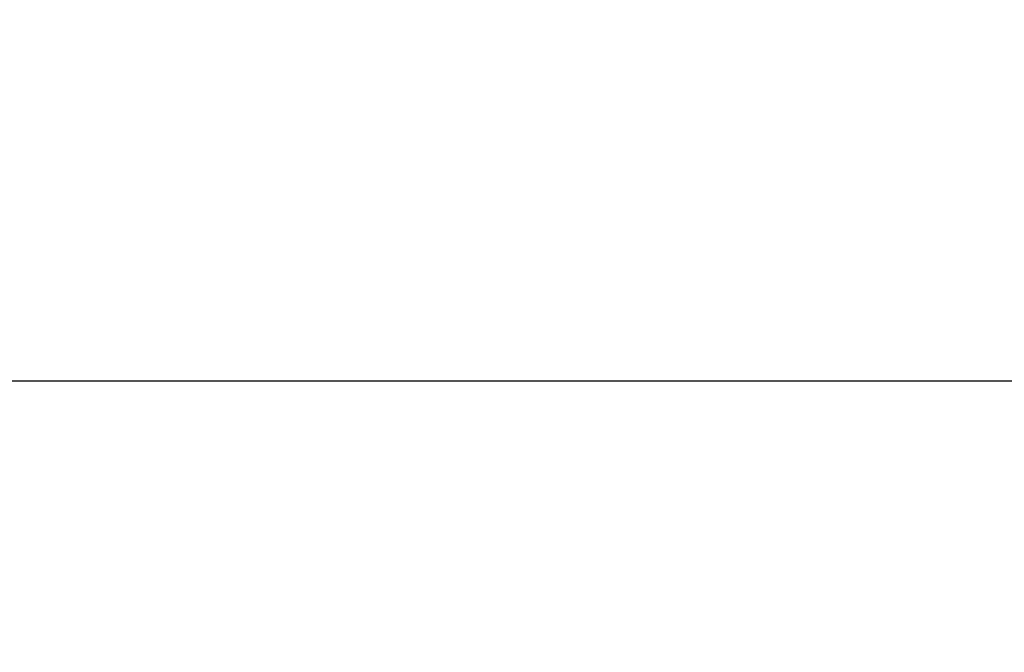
# Model space of a CAD drawing. Header units: millimetres. Extents: x -429 to 420, y -314 to 480.
# Tile 109 of 143: x 226.85 to 237.74, y 114.57 to 121.56. Entities that reach past the tile are written whole.
import ezdxf

# ---------------------------------------------------------------- set-up
doc = ezdxf.new("R2010")
doc.units = ezdxf.units.MM
doc.header["$MEASUREMENT"] = 0
doc.layers.add('Layer 1', color=7, linetype='Continuous')

msp = doc.modelspace()

# ---------------------------------------------------------------- linework, layer by layer
at = {"layer": 'Layer 1', "color": 7, "lineweight": 25}
msp.add_open_spline([(265.0128, 156.5663), (265.0128, 156.5663), (253.0129, 156.5663), (253.0129, 156.5663), (253.0129, 156.5663), (253.0129, 156.5663), (253.0129, 159.5661), (253.0129, 159.5661), (253.0129, 159.5661), (253.0129, 159.5661), (238.0129, 159.5661), (238.0129, 159.5661), (238.0129, 159.5661), (238.0129, 159.5661), (238.0129, 156.5663), (238.0129, 156.5663), (238.0129, 156.5663), (238.0129, 156.5663), (226.013, 156.5663), (226.013, 156.5663), (226.013, 156.5663), (226.013, 156.5663), (226.013, 144.5661), (226.013, 144.5661), (226.013, 144.5661), (226.013, 144.5661), (223.0129, 144.5661), (223.0129, 144.5661), (223.0129, 144.5661), (223.0129, 144.5661), (223.0129, 129.5661), (223.0129, 129.5661), (223.0129, 129.5661), (223.0129, 129.5661), (226.013, 129.5661), (226.013, 129.5661), (226.013, 129.5661), (226.013, 129.5661), (226.013, 117.5662), (226.013, 117.5662), (226.013, 117.5662), (226.013, 117.5662), (238.0129, 117.5662), (238.0129, 117.5662), (238.0129, 117.5662), (238.0129, 117.5662), (238.0129, 114.5663), (238.0129, 114.5663), (238.0129, 114.5663), (238.0129, 114.5663), (253.0129, 114.5663), (253.0129, 114.5663), (253.0129, 114.5663), (253.0129, 114.5663), (253.0129, 117.5662), (253.0129, 117.5662), (253.0129, 117.5662), (253.0129, 117.5662), (265.0128, 117.5662), (265.0128, 117.5662), (265.0128, 117.5662), (265.0128, 117.5662), (265.0128, 129.5661), (265.0128, 129.5661), (265.0128, 129.5661), (265.0128, 129.5661), (268.013, 129.5661), (268.013, 129.5661), (268.013, 129.5661), (268.013, 129.5661), (268.013, 144.5661), (268.013, 144.5661), (268.013, 144.5661), (268.013, 144.5661), (265.0128, 144.5661), (265.0128, 144.5661), (265.0128, 144.5661), (265.0128, 144.5661), (265.0128, 156.5663), (265.0128, 156.5663)], degree=3, knots=[0, 0, 0, 0, 0.047619, 0.047619, 0.047619, 0.047619, 0.0952381, 0.0952381, 0.0952381, 0.0952381, 0.1428571, 0.1428571, 0.1428571, 0.1428571, 0.1904762, 0.1904762, 0.1904762, 0.1904762, 0.2380952, 0.2380952, 0.2380952, 0.2380952, 0.2857143, 0.2857143, 0.2857143, 0.2857143, 0.3333333, 0.3333333, 0.3333333, 0.3333333, 0.3809524, 0.3809524, 0.3809524, 0.3809524, 0.4285714, 0.4285714, 0.4285714, 0.4285714, 0.4761905, 0.4761905, 0.4761905, 0.4761905, 0.5238095, 0.5238095, 0.5238095, 0.5238095, 0.5714286, 0.5714286, 0.5714286, 0.5714286, 0.6190476, 0.6190476, 0.6190476, 0.6190476, 0.6666667, 0.6666667, 0.6666667, 0.6666667, 0.7142857, 0.7142857, 0.7142857, 0.7142857, 0.7619048, 0.7619048, 0.7619048, 0.7619048, 0.8095238, 0.8095238, 0.8095238, 0.8095238, 0.8571429, 0.8571429, 0.8571429, 0.8571429, 0.9047619, 0.9047619, 0.9047619, 0.9047619, 1, 1, 1, 1], dxfattribs=at)

doc.saveas('drawing.dxf')
